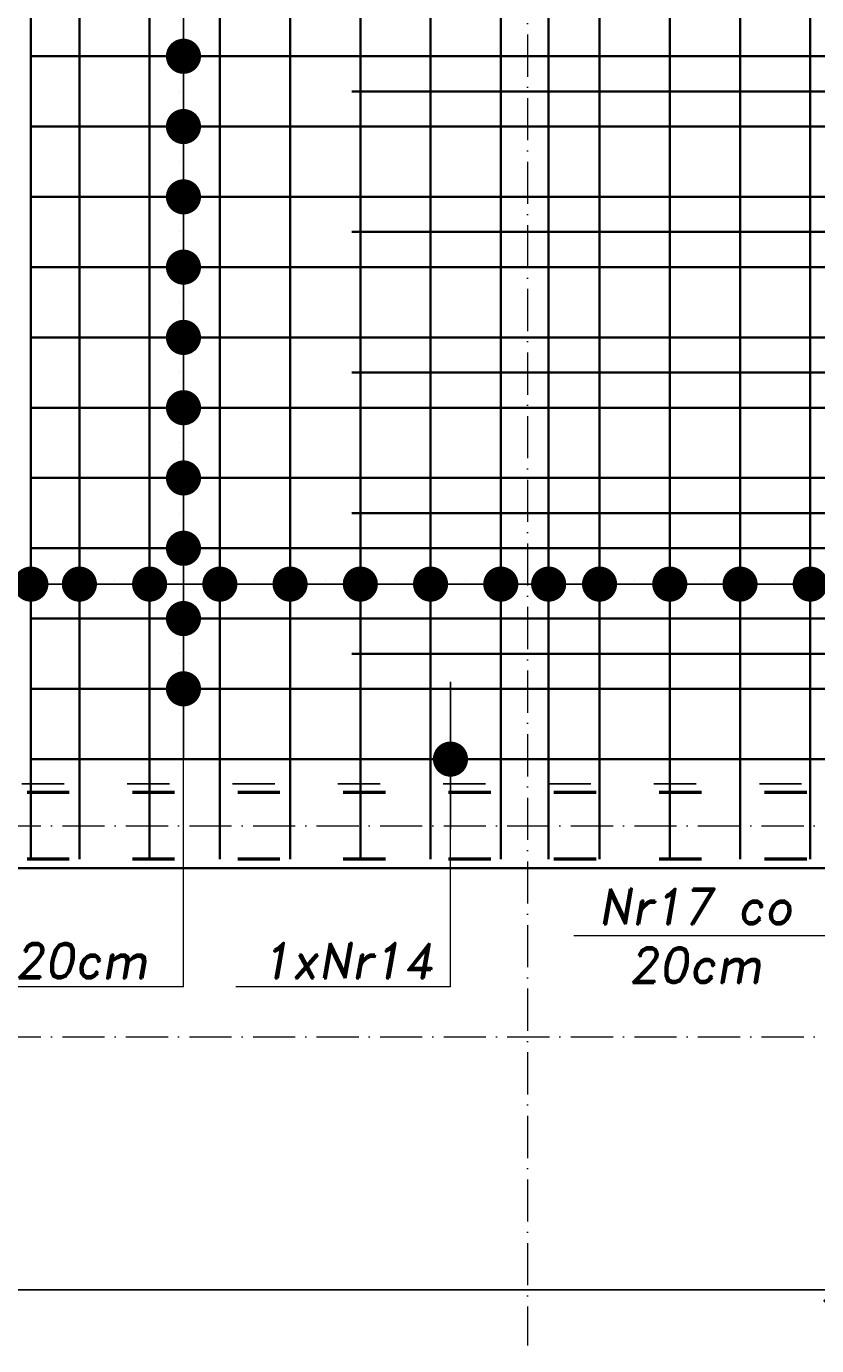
# Model space of a CAD drawing. Header units: millimetres. Extents: x 295948 to 312016, y 6878 to 18016.
# Tile 123 of 252: x 304136 to 304361, y 14048 to 14424. Entities that reach past the tile are written whole.
import ezdxf

# ---------------------------------------------------------------- set-up
doc = ezdxf.new("R2010")
doc.units = ezdxf.units.MM
doc.linetypes.add('ACAD_ISO03W100', pattern=[30, 12, -18])
doc.linetypes.add('ACAD_ISO10W100', pattern=[18, 12, -3, 0, -3])
for name, color, linetype, lineweight in [('konstrukcja', 3, 'Continuous', 35), ('konstrukcja wymiary', 1, 'Continuous', 13), ('opisy', 2, 'Continuous', 18), ('osie', 5, 'ACAD_ISO10W100', 13), ('zbrojenie', 4, 'Continuous', 50), ('zbrojenie płyty', 141, 'Continuous', 35)]:
    doc.layers.add(name, color=color, linetype=linetype, lineweight=lineweight)
doc.layers.add('przerywane', color=6, linetype='ACAD_ISO03W100')
doc.styles.add('KONSTRUKCJA', font='romand.shx', dxfattribs={"oblique": 10})
doc.styles.get("Standard").update_dxf_attribs({"font": 'romand.shx', "oblique": 10})
doc.dimstyles.new('150', dxfattribs={"dimtxt": 10, "dimasz": 7, "dimexe": 1.25, "dimexo": 0.625, "dimgap": 3, "dimtad": 1, "dimdec": 0, "dimrnd": 0.5, "dimtxsty": 'KONSTRUKCJA', "dimblk": 'ARCHTICK', "dimcen": 2.5, "dimadec": 0, "dimazin": 0, "dimtfac": 1, "dimtdec": 0, "dimtix": 1, "dimtmove": 0, "dimatfit": 3, "dimfxl": 4, "dimfxlon": 1, "dimarcsym": 0})
doc.dimstyles.new('kropki', dxfattribs={"dimtxt": 0.001, "dimasz": 10, "dimexe": 1.25, "dimexo": 0.625, "dimgap": 1, "dimtad": 1, "dimtxsty": 'Standard', "dimblk": 'DOT', "dimcen": 2.5, "dimadec": 0, "dimazin": 0, "dimtfac": 1, "dimtmove": 0, "dimatfit": 3, "dimfxl": 1, "dimfxlon": 1, "dimarcsym": 0})

# ---------------------------------------------------------------- blocks, each defined once
blk = doc.blocks.new('_ArchTick')
at = {"color": 0, "linetype": 'ByBlock', "lineweight": 13, "const_width": 0.15}
blk.add_lwpolyline([(-0.5, -0.5), (0.5, 0.5)], dxfattribs=at)
blk = doc.blocks.new('*D134')
at = {"layer": 'Defpoints', "color": 0, "transparency": 16777216}
for p in [(304366.63, 14184.3), (303870.63, 14124.3), (304366.63, 14064.3)]:
    blk.add_point(p, dxfattribs=at)
at = {"layer": 'konstrukcja wymiary', "color": 0, "lineweight": -2, "transparency": 16777216}
for p, q in [((303870.63, 14068.3), (303870.63, 14063.05)), ((304366.63, 14068.3), (304366.63, 14063.05)), ((303870.63, 14064.3), (304366.63, 14064.3))]:
    blk.add_line(p, q, dxfattribs=at)
at = {"layer": 'konstrukcja wymiary', "color": 0, "lineweight": -2, "transparency": 16777216, "xscale": 7, "yscale": 7, "zscale": 7, "rotation": 180}
blk.add_blockref('_ArchTick', (303870.63, 14064.3), dxfattribs=at)
at = {"layer": 'konstrukcja wymiary', "color": 0, "lineweight": -2, "transparency": 16777216, "xscale": 7, "yscale": 7, "zscale": 7}
blk.add_blockref('_ArchTick', (304366.63, 14064.3), dxfattribs=at)
at = {"layer": 'konstrukcja wymiary', "color": 0, "transparency": 16777216, "insert": (304118.63, 14072.3), "char_height": 10, "attachment_point": 5, "style": 'KONSTRUKCJA'}
blk.add_mtext('496', dxfattribs=at)
blk = doc.blocks.new('_Dot')
at = {"color": 0, "linetype": 'ByBlock', "lineweight": -2}
blk.add_line((-0.5, 0), (-1, 0), dxfattribs=at)
at = {"color": 0, "linetype": 'ByBlock', "const_width": 0.5}
blk.add_lwpolyline([(-0.25, 0, 1), (0.25, 0, 1)], format="xyb", close=True, dxfattribs=at)
blk = doc.blocks.new('*D402')
at = {"layer": 'Defpoints', "color": 0, "transparency": 16777216}
for p in [(304171.01, 14455.3), (304171.01, 14435.3), (304180.65, 14435.3)]:
    blk.add_point(p, dxfattribs=at)
at = {"layer": 'konstrukcja wymiary', "color": 0, "lineweight": -2, "transparency": 16777216}
for p, q in [((304180.65, 14465.3), (304180.65, 14475.3)), ((304179.65, 14455.3), (304181.9, 14455.3)), ((304180.65, 14455.3), (304180.65, 14435.3)), ((304179.65, 14435.3), (304181.9, 14435.3)), ((304180.65, 14425.3), (304180.65, 14415.3))]:
    blk.add_line(p, q, dxfattribs=at)
at = {"layer": 'konstrukcja wymiary', "color": 0, "lineweight": -2, "transparency": 16777216, "xscale": 10, "yscale": 10, "zscale": 10}
for p, rotation in [((304180.65, 14455.3), 270), ((304180.65, 14435.3), 90)]:
    blk.add_blockref('_Dot', p, dxfattribs=dict(at, rotation=rotation))
at = {"layer": 'konstrukcja wymiary', "color": 0, "transparency": 16777216, "insert": (304179.65, 14445.3), "char_height": 0.001, "attachment_point": 5, "rotation": 90}
blk.add_mtext('20', dxfattribs=at)
blk = doc.blocks.new('*D403')
at = {"layer": 'Defpoints', "color": 0, "transparency": 16777216}
for p in [(304171.01, 14435.3), (304171.01, 14415.3), (304180.65, 14415.3)]:
    blk.add_point(p, dxfattribs=at)
at = {"layer": 'konstrukcja wymiary', "color": 0, "lineweight": -2, "transparency": 16777216}
for p, q in [((304180.65, 14445.3), (304180.65, 14455.3)), ((304179.65, 14435.3), (304181.9, 14435.3)), ((304180.65, 14435.3), (304180.65, 14415.3)), ((304179.65, 14415.3), (304181.9, 14415.3)), ((304180.65, 14405.3), (304180.65, 14395.3))]:
    blk.add_line(p, q, dxfattribs=at)
at = {"layer": 'konstrukcja wymiary', "color": 0, "lineweight": -2, "transparency": 16777216, "xscale": 10, "yscale": 10, "zscale": 10}
for p, rotation in [((304180.65, 14435.3), 270), ((304180.65, 14415.3), 90)]:
    blk.add_blockref('_Dot', p, dxfattribs=dict(at, rotation=rotation))
at = {"layer": 'konstrukcja wymiary', "color": 0, "transparency": 16777216, "insert": (304179.65, 14425.3), "char_height": 0.001, "attachment_point": 5, "rotation": 90}
blk.add_mtext('20', dxfattribs=at)
blk = doc.blocks.new('*D404')
at = {"layer": 'Defpoints', "color": 0, "transparency": 16777216}
for p in [(304171.01, 14415.3), (304171.01, 14395.3), (304180.65, 14395.3)]:
    blk.add_point(p, dxfattribs=at)
at = {"layer": 'konstrukcja wymiary', "color": 0, "lineweight": -2, "transparency": 16777216}
for p, q in [((304180.65, 14425.3), (304180.65, 14435.3)), ((304179.65, 14415.3), (304181.9, 14415.3)), ((304180.65, 14415.3), (304180.65, 14395.3)), ((304179.65, 14395.3), (304181.9, 14395.3)), ((304180.65, 14385.3), (304180.65, 14375.3))]:
    blk.add_line(p, q, dxfattribs=at)
at = {"layer": 'konstrukcja wymiary', "color": 0, "lineweight": -2, "transparency": 16777216, "xscale": 10, "yscale": 10, "zscale": 10}
for p, rotation in [((304180.65, 14415.3), 270), ((304180.65, 14395.3), 90)]:
    blk.add_blockref('_Dot', p, dxfattribs=dict(at, rotation=rotation))
at = {"layer": 'konstrukcja wymiary', "color": 0, "transparency": 16777216, "insert": (304179.65, 14405.3), "char_height": 0.001, "attachment_point": 5, "rotation": 90}
blk.add_mtext('20', dxfattribs=at)
blk = doc.blocks.new('*D405')
at = {"layer": 'Defpoints', "color": 0, "transparency": 16777216}
for p in [(304171.01, 14395.3), (304171.01, 14375.3), (304180.65, 14375.3)]:
    blk.add_point(p, dxfattribs=at)
at = {"layer": 'konstrukcja wymiary', "color": 0, "lineweight": -2, "transparency": 16777216}
for p, q in [((304180.65, 14405.3), (304180.65, 14415.3)), ((304179.65, 14395.3), (304181.9, 14395.3)), ((304180.65, 14395.3), (304180.65, 14375.3)), ((304179.65, 14375.3), (304181.9, 14375.3)), ((304180.65, 14365.3), (304180.65, 14355.3))]:
    blk.add_line(p, q, dxfattribs=at)
at = {"layer": 'konstrukcja wymiary', "color": 0, "lineweight": -2, "transparency": 16777216, "xscale": 10, "yscale": 10, "zscale": 10}
for p, rotation in [((304180.65, 14395.3), 270), ((304180.65, 14375.3), 90)]:
    blk.add_blockref('_Dot', p, dxfattribs=dict(at, rotation=rotation))
at = {"layer": 'konstrukcja wymiary', "color": 0, "transparency": 16777216, "insert": (304179.65, 14385.3), "char_height": 0.001, "attachment_point": 5, "rotation": 90}
blk.add_mtext('20', dxfattribs=at)
blk = doc.blocks.new('*D406')
at = {"layer": 'Defpoints', "color": 0, "transparency": 16777216}
for p in [(304171.01, 14375.3), (304171.01, 14355.3), (304180.65, 14355.3)]:
    blk.add_point(p, dxfattribs=at)
at = {"layer": 'konstrukcja wymiary', "color": 0, "lineweight": -2, "transparency": 16777216}
for p, q in [((304180.65, 14385.3), (304180.65, 14395.3)), ((304179.65, 14375.3), (304181.9, 14375.3)), ((304180.65, 14375.3), (304180.65, 14355.3)), ((304179.65, 14355.3), (304181.9, 14355.3)), ((304180.65, 14345.3), (304180.65, 14335.3))]:
    blk.add_line(p, q, dxfattribs=at)
at = {"layer": 'konstrukcja wymiary', "color": 0, "lineweight": -2, "transparency": 16777216, "xscale": 10, "yscale": 10, "zscale": 10}
for p, rotation in [((304180.65, 14375.3), 270), ((304180.65, 14355.3), 90)]:
    blk.add_blockref('_Dot', p, dxfattribs=dict(at, rotation=rotation))
at = {"layer": 'konstrukcja wymiary', "color": 0, "transparency": 16777216, "insert": (304179.65, 14365.3), "char_height": 0.001, "attachment_point": 5, "rotation": 90}
blk.add_mtext('20', dxfattribs=at)
blk = doc.blocks.new('*D407')
at = {"layer": 'Defpoints', "color": 0, "transparency": 16777216}
for p in [(304171.01, 14355.3), (304171.01, 14335.3), (304180.65, 14335.3)]:
    blk.add_point(p, dxfattribs=at)
at = {"layer": 'konstrukcja wymiary', "color": 0, "lineweight": -2, "transparency": 16777216}
for p, q in [((304180.65, 14365.3), (304180.65, 14375.3)), ((304179.65, 14355.3), (304181.9, 14355.3)), ((304180.65, 14355.3), (304180.65, 14335.3)), ((304179.65, 14335.3), (304181.9, 14335.3)), ((304180.65, 14325.3), (304180.65, 14315.3))]:
    blk.add_line(p, q, dxfattribs=at)
at = {"layer": 'konstrukcja wymiary', "color": 0, "lineweight": -2, "transparency": 16777216, "xscale": 10, "yscale": 10, "zscale": 10}
for p, rotation in [((304180.65, 14355.3), 270), ((304180.65, 14335.3), 90)]:
    blk.add_blockref('_Dot', p, dxfattribs=dict(at, rotation=rotation))
at = {"layer": 'konstrukcja wymiary', "color": 0, "transparency": 16777216, "insert": (304179.65, 14345.3), "char_height": 0.001, "attachment_point": 5, "rotation": 90}
blk.add_mtext('20', dxfattribs=at)
blk = doc.blocks.new('*D408')
at = {"layer": 'Defpoints', "color": 0, "transparency": 16777216}
for p in [(304171.01, 14335.3), (304171.01, 14315.3), (304180.65, 14315.3)]:
    blk.add_point(p, dxfattribs=at)
at = {"layer": 'konstrukcja wymiary', "color": 0, "lineweight": -2, "transparency": 16777216}
for p, q in [((304180.65, 14345.3), (304180.65, 14355.3)), ((304179.65, 14335.3), (304181.9, 14335.3)), ((304180.65, 14335.3), (304180.65, 14315.3)), ((304179.65, 14315.3), (304181.9, 14315.3)), ((304180.65, 14305.3), (304180.65, 14295.3))]:
    blk.add_line(p, q, dxfattribs=at)
at = {"layer": 'konstrukcja wymiary', "color": 0, "lineweight": -2, "transparency": 16777216, "xscale": 10, "yscale": 10, "zscale": 10}
for p, rotation in [((304180.65, 14335.3), 270), ((304180.65, 14315.3), 90)]:
    blk.add_blockref('_Dot', p, dxfattribs=dict(at, rotation=rotation))
at = {"layer": 'konstrukcja wymiary', "color": 0, "transparency": 16777216, "insert": (304179.65, 14325.3), "char_height": 0.001, "attachment_point": 5, "rotation": 90}
blk.add_mtext('20', dxfattribs=at)
blk = doc.blocks.new('*D409')
at = {"layer": 'Defpoints', "color": 0, "transparency": 16777216}
for p in [(304171.01, 14315.3), (304171.01, 14295.3), (304180.65, 14295.3)]:
    blk.add_point(p, dxfattribs=at)
at = {"layer": 'konstrukcja wymiary', "color": 0, "lineweight": -2, "transparency": 16777216}
for p, q in [((304180.65, 14325.3), (304180.65, 14335.3)), ((304179.65, 14315.3), (304181.9, 14315.3)), ((304180.65, 14315.3), (304180.65, 14295.3)), ((304179.65, 14295.3), (304181.9, 14295.3)), ((304180.65, 14285.3), (304180.65, 14275.3))]:
    blk.add_line(p, q, dxfattribs=at)
at = {"layer": 'konstrukcja wymiary', "color": 0, "lineweight": -2, "transparency": 16777216, "xscale": 10, "yscale": 10, "zscale": 10}
for p, rotation in [((304180.65, 14315.3), 270), ((304180.65, 14295.3), 90)]:
    blk.add_blockref('_Dot', p, dxfattribs=dict(at, rotation=rotation))
at = {"layer": 'konstrukcja wymiary', "color": 0, "transparency": 16777216, "insert": (304179.65, 14305.3), "char_height": 0.001, "attachment_point": 5, "rotation": 90}
blk.add_mtext('20', dxfattribs=at)
blk = doc.blocks.new('*D410')
at = {"layer": 'Defpoints', "color": 0, "transparency": 16777216}
for p in [(304171.01, 14295.3), (304171.01, 14275.3), (304180.65, 14275.3)]:
    blk.add_point(p, dxfattribs=at)
at = {"layer": 'konstrukcja wymiary', "color": 0, "lineweight": -2, "transparency": 16777216}
for p, q in [((304180.65, 14305.3), (304180.65, 14315.3)), ((304179.65, 14295.3), (304181.9, 14295.3)), ((304180.65, 14295.3), (304180.65, 14275.3)), ((304179.65, 14275.3), (304181.9, 14275.3)), ((304180.65, 14265.3), (304180.65, 14255.3))]:
    blk.add_line(p, q, dxfattribs=at)
at = {"layer": 'konstrukcja wymiary', "color": 0, "lineweight": -2, "transparency": 16777216, "xscale": 10, "yscale": 10, "zscale": 10}
for p, rotation in [((304180.65, 14295.3), 270), ((304180.65, 14275.3), 90)]:
    blk.add_blockref('_Dot', p, dxfattribs=dict(at, rotation=rotation))
at = {"layer": 'konstrukcja wymiary', "color": 0, "transparency": 16777216, "insert": (304179.65, 14285.3), "char_height": 0.001, "attachment_point": 5, "rotation": 90}
blk.add_mtext('20', dxfattribs=at)
blk = doc.blocks.new('*D411')
at = {"layer": 'Defpoints', "color": 0, "transparency": 16777216}
for p in [(304171.01, 14275.3), (304171.01, 14255.3), (304180.65, 14255.3)]:
    blk.add_point(p, dxfattribs=at)
at = {"layer": 'konstrukcja wymiary', "color": 0, "lineweight": -2, "transparency": 16777216}
for p, q in [((304180.65, 14285.3), (304180.65, 14295.3)), ((304179.65, 14275.3), (304181.9, 14275.3)), ((304180.65, 14275.3), (304180.65, 14255.3)), ((304179.65, 14255.3), (304181.9, 14255.3)), ((304180.65, 14245.3), (304180.65, 14235.3))]:
    blk.add_line(p, q, dxfattribs=at)
at = {"layer": 'konstrukcja wymiary', "color": 0, "lineweight": -2, "transparency": 16777216, "xscale": 10, "yscale": 10, "zscale": 10}
for p, rotation in [((304180.65, 14275.3), 270), ((304180.65, 14255.3), 90)]:
    blk.add_blockref('_Dot', p, dxfattribs=dict(at, rotation=rotation))
at = {"layer": 'konstrukcja wymiary', "color": 0, "transparency": 16777216, "insert": (304179.65, 14265.3), "char_height": 0.001, "attachment_point": 5, "rotation": 90}
blk.add_mtext('20', dxfattribs=at)
blk = doc.blocks.new('*D412')
at = {"layer": 'Defpoints', "color": 0, "transparency": 16777216}
for p in [(304171.01, 14255.3), (304171.01, 14235.3), (304180.65, 14235.3)]:
    blk.add_point(p, dxfattribs=at)
at = {"layer": 'konstrukcja wymiary', "color": 0, "lineweight": -2, "transparency": 16777216}
for p, q in [((304180.65, 14265.3), (304180.65, 14275.3)), ((304179.65, 14255.3), (304181.9, 14255.3)), ((304180.65, 14255.3), (304180.65, 14235.3)), ((304179.65, 14235.3), (304181.9, 14235.3)), ((304180.65, 14225.3), (304180.65, 14215.3))]:
    blk.add_line(p, q, dxfattribs=at)
at = {"layer": 'konstrukcja wymiary', "color": 0, "lineweight": -2, "transparency": 16777216, "xscale": 10, "yscale": 10, "zscale": 10}
for p, rotation in [((304180.65, 14255.3), 270), ((304180.65, 14235.3), 90)]:
    blk.add_blockref('_Dot', p, dxfattribs=dict(at, rotation=rotation))
at = {"layer": 'konstrukcja wymiary', "color": 0, "transparency": 16777216, "insert": (304179.65, 14245.3), "char_height": 0.001, "attachment_point": 5, "rotation": 90}
blk.add_mtext('20', dxfattribs=at)
blk = doc.blocks.new('*D413')
at = {"layer": 'Defpoints', "color": 0, "transparency": 16777216}
for p in [(304246.36, 14215.3), (304246.36, 14215.3), (304256.68, 14215.3)]:
    blk.add_point(p, dxfattribs=at)
at = {"layer": 'konstrukcja wymiary', "color": 0, "lineweight": -2, "transparency": 16777216}
for p, q in [((304256.68, 14225.3), (304256.68, 14237.31)), ((304255.68, 14215.3), (304257.93, 14215.3)), ((304255.68, 14215.3), (304257.93, 14215.3)), ((304256.68, 14205.3), (304256.68, 14195.3))]:
    blk.add_line(p, q, dxfattribs=at)
at = {"layer": 'konstrukcja wymiary', "color": 0, "lineweight": -2, "transparency": 16777216, "xscale": 10, "yscale": 10, "zscale": 10}
for rotation in [270, 90]:
    blk.add_blockref('_Dot', (304256.68, 14215.3), dxfattribs=dict(at, rotation=rotation))
at = {"layer": 'konstrukcja wymiary', "color": 0, "transparency": 16777216, "insert": (304255.67, 14236.31), "char_height": 0.001, "attachment_point": 5, "rotation": 90}
blk.add_mtext('0', dxfattribs=at)
blk = doc.blocks.new('*D481')
at = {"layer": 'Defpoints', "color": 0, "transparency": 16777216}
for p in [(304137.19, 14275.3), (304151.01, 14275.3), (304151.01, 14265.1)]:
    blk.add_point(p, dxfattribs=at)
at = {"layer": 'konstrukcja wymiary', "color": 0, "lineweight": -2, "transparency": 16777216}
for p, q in [((304127.19, 14265.1), (304117.19, 14265.1)), ((304137.19, 14266.1), (304137.19, 14263.85)), ((304137.19, 14265.1), (304151.01, 14265.1)), ((304151.01, 14266.1), (304151.01, 14263.85)), ((304161.01, 14265.1), (304171.01, 14265.1))]:
    blk.add_line(p, q, dxfattribs=at)
at = {"layer": 'konstrukcja wymiary', "color": 0, "lineweight": -2, "transparency": 16777216, "xscale": 10, "yscale": 10, "zscale": 10}
blk.add_blockref('_Dot', (304137.19, 14265.1), dxfattribs=at)
at = {"layer": 'konstrukcja wymiary', "color": 0, "lineweight": -2, "transparency": 16777216, "xscale": 10, "yscale": 10, "zscale": 10, "rotation": 180}
blk.add_blockref('_Dot', (304151.01, 14265.1), dxfattribs=at)
at = {"layer": 'konstrukcja wymiary', "color": 0, "transparency": 16777216, "insert": (304144.1, 14266.1), "char_height": 0.001, "attachment_point": 5}
blk.add_mtext('13,82', dxfattribs=at)
blk = doc.blocks.new('*D482')
at = {"layer": 'Defpoints', "color": 0, "transparency": 16777216}
for p in [(304151.01, 14275.3), (304171.01, 14265.1), (304171.01, 14255.3)]:
    blk.add_point(p, dxfattribs=at)
at = {"layer": 'konstrukcja wymiary', "color": 0, "lineweight": -2, "transparency": 16777216}
for p, q in [((304141.01, 14265.1), (304131.01, 14265.1)), ((304151.01, 14266.1), (304151.01, 14263.85)), ((304151.01, 14265.1), (304171.01, 14265.1)), ((304171.01, 14264.1), (304171.01, 14266.35)), ((304181.01, 14265.1), (304191.01, 14265.1))]:
    blk.add_line(p, q, dxfattribs=at)
at = {"layer": 'konstrukcja wymiary', "color": 0, "lineweight": -2, "transparency": 16777216, "xscale": 10, "yscale": 10, "zscale": 10}
blk.add_blockref('_Dot', (304151.01, 14265.1), dxfattribs=at)
at = {"layer": 'konstrukcja wymiary', "color": 0, "lineweight": -2, "transparency": 16777216, "xscale": 10, "yscale": 10, "zscale": 10, "rotation": 180}
blk.add_blockref('_Dot', (304171.01, 14265.1), dxfattribs=at)
at = {"layer": 'konstrukcja wymiary', "color": 0, "transparency": 16777216, "insert": (304161.01, 14266.1), "char_height": 0.001, "attachment_point": 5}
blk.add_mtext('20', dxfattribs=at)
blk = doc.blocks.new('*D483')
at = {"layer": 'Defpoints', "color": 0, "transparency": 16777216}
for p in [(304191.01, 14265.1), (304171.01, 14255.3), (304191.01, 14255.3)]:
    blk.add_point(p, dxfattribs=at)
at = {"layer": 'konstrukcja wymiary', "color": 0, "lineweight": -2, "transparency": 16777216}
for p, q in [((304161.01, 14265.1), (304151.01, 14265.1)), ((304171.01, 14264.1), (304171.01, 14266.35)), ((304171.01, 14265.1), (304191.01, 14265.1)), ((304191.01, 14264.1), (304191.01, 14266.35)), ((304201.01, 14265.1), (304211.01, 14265.1))]:
    blk.add_line(p, q, dxfattribs=at)
at = {"layer": 'konstrukcja wymiary', "color": 0, "lineweight": -2, "transparency": 16777216, "xscale": 10, "yscale": 10, "zscale": 10}
blk.add_blockref('_Dot', (304171.01, 14265.1), dxfattribs=at)
at = {"layer": 'konstrukcja wymiary', "color": 0, "lineweight": -2, "transparency": 16777216, "xscale": 10, "yscale": 10, "zscale": 10, "rotation": 180}
blk.add_blockref('_Dot', (304191.01, 14265.1), dxfattribs=at)
at = {"layer": 'konstrukcja wymiary', "color": 0, "transparency": 16777216, "insert": (304181.01, 14266.1), "char_height": 0.001, "attachment_point": 5}
blk.add_mtext('20', dxfattribs=at)
blk = doc.blocks.new('*D484')
at = {"layer": 'Defpoints', "color": 0, "transparency": 16777216}
for p in [(304211.01, 14265.1), (304191.01, 14255.3), (304211.01, 14255.3)]:
    blk.add_point(p, dxfattribs=at)
at = {"layer": 'konstrukcja wymiary', "color": 0, "lineweight": -2, "transparency": 16777216}
for p, q in [((304181.01, 14265.1), (304171.01, 14265.1)), ((304191.01, 14264.1), (304191.01, 14266.35)), ((304191.01, 14265.1), (304211.01, 14265.1)), ((304211.01, 14264.1), (304211.01, 14266.35)), ((304221.01, 14265.1), (304231.01, 14265.1))]:
    blk.add_line(p, q, dxfattribs=at)
at = {"layer": 'konstrukcja wymiary', "color": 0, "lineweight": -2, "transparency": 16777216, "xscale": 10, "yscale": 10, "zscale": 10}
blk.add_blockref('_Dot', (304191.01, 14265.1), dxfattribs=at)
at = {"layer": 'konstrukcja wymiary', "color": 0, "lineweight": -2, "transparency": 16777216, "xscale": 10, "yscale": 10, "zscale": 10, "rotation": 180}
blk.add_blockref('_Dot', (304211.01, 14265.1), dxfattribs=at)
at = {"layer": 'konstrukcja wymiary', "color": 0, "transparency": 16777216, "insert": (304201.01, 14266.1), "char_height": 0.001, "attachment_point": 5}
blk.add_mtext('20', dxfattribs=at)
blk = doc.blocks.new('*D485')
at = {"layer": 'Defpoints', "color": 0, "transparency": 16777216}
for p in [(304231.01, 14265.1), (304211.01, 14255.3), (304231.01, 14255.3)]:
    blk.add_point(p, dxfattribs=at)
at = {"layer": 'konstrukcja wymiary', "color": 0, "lineweight": -2, "transparency": 16777216}
for p, q in [((304201.01, 14265.1), (304191.01, 14265.1)), ((304211.01, 14264.1), (304211.01, 14266.35)), ((304211.01, 14265.1), (304231.01, 14265.1)), ((304231.01, 14264.1), (304231.01, 14266.35)), ((304241.01, 14265.1), (304251.01, 14265.1))]:
    blk.add_line(p, q, dxfattribs=at)
at = {"layer": 'konstrukcja wymiary', "color": 0, "lineweight": -2, "transparency": 16777216, "xscale": 10, "yscale": 10, "zscale": 10}
blk.add_blockref('_Dot', (304211.01, 14265.1), dxfattribs=at)
at = {"layer": 'konstrukcja wymiary', "color": 0, "lineweight": -2, "transparency": 16777216, "xscale": 10, "yscale": 10, "zscale": 10, "rotation": 180}
blk.add_blockref('_Dot', (304231.01, 14265.1), dxfattribs=at)
at = {"layer": 'konstrukcja wymiary', "color": 0, "transparency": 16777216, "insert": (304221.01, 14266.1), "char_height": 0.001, "attachment_point": 5}
blk.add_mtext('20', dxfattribs=at)
blk = doc.blocks.new('*D486')
at = {"layer": 'Defpoints', "color": 0, "transparency": 16777216}
for p in [(304251.01, 14265.1), (304231.01, 14255.3), (304251.01, 14255.3)]:
    blk.add_point(p, dxfattribs=at)
at = {"layer": 'konstrukcja wymiary', "color": 0, "lineweight": -2, "transparency": 16777216}
for p, q in [((304221.01, 14265.1), (304211.01, 14265.1)), ((304231.01, 14264.1), (304231.01, 14266.35)), ((304231.01, 14265.1), (304251.01, 14265.1)), ((304251.01, 14264.1), (304251.01, 14266.35)), ((304261.01, 14265.1), (304271.01, 14265.1))]:
    blk.add_line(p, q, dxfattribs=at)
at = {"layer": 'konstrukcja wymiary', "color": 0, "lineweight": -2, "transparency": 16777216, "xscale": 10, "yscale": 10, "zscale": 10}
blk.add_blockref('_Dot', (304231.01, 14265.1), dxfattribs=at)
at = {"layer": 'konstrukcja wymiary', "color": 0, "lineweight": -2, "transparency": 16777216, "xscale": 10, "yscale": 10, "zscale": 10, "rotation": 180}
blk.add_blockref('_Dot', (304251.01, 14265.1), dxfattribs=at)
at = {"layer": 'konstrukcja wymiary', "color": 0, "transparency": 16777216, "insert": (304241.01, 14266.1), "char_height": 0.001, "attachment_point": 5}
blk.add_mtext('20', dxfattribs=at)
blk = doc.blocks.new('*D487')
at = {"layer": 'Defpoints', "color": 0, "transparency": 16777216}
for p in [(304271.01, 14265.1), (304251.01, 14255.3), (304271.01, 14255.3)]:
    blk.add_point(p, dxfattribs=at)
at = {"layer": 'konstrukcja wymiary', "color": 0, "lineweight": -2, "transparency": 16777216}
for p, q in [((304241.01, 14265.1), (304231.01, 14265.1)), ((304251.01, 14264.1), (304251.01, 14266.35)), ((304251.01, 14265.1), (304271.01, 14265.1)), ((304271.01, 14264.1), (304271.01, 14266.35)), ((304281.01, 14265.1), (304291.01, 14265.1))]:
    blk.add_line(p, q, dxfattribs=at)
at = {"layer": 'konstrukcja wymiary', "color": 0, "lineweight": -2, "transparency": 16777216, "xscale": 10, "yscale": 10, "zscale": 10}
blk.add_blockref('_Dot', (304251.01, 14265.1), dxfattribs=at)
at = {"layer": 'konstrukcja wymiary', "color": 0, "lineweight": -2, "transparency": 16777216, "xscale": 10, "yscale": 10, "zscale": 10, "rotation": 180}
blk.add_blockref('_Dot', (304271.01, 14265.1), dxfattribs=at)
at = {"layer": 'konstrukcja wymiary', "color": 0, "transparency": 16777216, "insert": (304261.01, 14266.1), "char_height": 0.001, "attachment_point": 5}
blk.add_mtext('20', dxfattribs=at)
blk = doc.blocks.new('*D488')
at = {"layer": 'Defpoints', "color": 0, "transparency": 16777216}
for p in [(304284.63, 14265.1), (304271.01, 14255.3), (304284.63, 14255.3)]:
    blk.add_point(p, dxfattribs=at)
at = {"layer": 'konstrukcja wymiary', "color": 0, "lineweight": -2, "transparency": 16777216}
for p, q in [((304261.01, 14265.1), (304251.01, 14265.1)), ((304271.01, 14264.1), (304271.01, 14266.35)), ((304271.01, 14265.1), (304284.63, 14265.1)), ((304284.63, 14264.1), (304284.63, 14266.35)), ((304294.63, 14265.1), (304304.63, 14265.1))]:
    blk.add_line(p, q, dxfattribs=at)
at = {"layer": 'konstrukcja wymiary', "color": 0, "lineweight": -2, "transparency": 16777216, "xscale": 10, "yscale": 10, "zscale": 10}
blk.add_blockref('_Dot', (304271.01, 14265.1), dxfattribs=at)
at = {"layer": 'konstrukcja wymiary', "color": 0, "lineweight": -2, "transparency": 16777216, "xscale": 10, "yscale": 10, "zscale": 10, "rotation": 180}
blk.add_blockref('_Dot', (304284.63, 14265.1), dxfattribs=at)
at = {"layer": 'konstrukcja wymiary', "color": 0, "transparency": 16777216, "insert": (304277.82, 14266.1), "char_height": 0.001, "attachment_point": 5}
blk.add_mtext('13,62', dxfattribs=at)
blk = doc.blocks.new('*D489')
at = {"layer": 'Defpoints', "color": 0, "transparency": 16777216}
for p in [(304299.13, 14265.1), (304284.63, 14255.3), (304299.13, 14255.3)]:
    blk.add_point(p, dxfattribs=at)
at = {"layer": 'konstrukcja wymiary', "color": 0, "lineweight": -2, "transparency": 16777216}
for p, q in [((304274.63, 14265.1), (304264.63, 14265.1)), ((304284.63, 14264.1), (304284.63, 14266.35)), ((304284.63, 14265.1), (304299.13, 14265.1)), ((304299.13, 14264.1), (304299.13, 14266.35)), ((304309.13, 14265.1), (304319.13, 14265.1))]:
    blk.add_line(p, q, dxfattribs=at)
at = {"layer": 'konstrukcja wymiary', "color": 0, "lineweight": -2, "transparency": 16777216, "xscale": 10, "yscale": 10, "zscale": 10}
blk.add_blockref('_Dot', (304284.63, 14265.1), dxfattribs=at)
at = {"layer": 'konstrukcja wymiary', "color": 0, "lineweight": -2, "transparency": 16777216, "xscale": 10, "yscale": 10, "zscale": 10, "rotation": 180}
blk.add_blockref('_Dot', (304299.13, 14265.1), dxfattribs=at)
at = {"layer": 'konstrukcja wymiary', "color": 0, "transparency": 16777216, "insert": (304291.88, 14266.1), "char_height": 0.001, "attachment_point": 5}
blk.add_mtext('14,5', dxfattribs=at)
blk = doc.blocks.new('*D490')
at = {"layer": 'Defpoints', "color": 0, "transparency": 16777216}
for p in [(304319.13, 14265.1), (304299.13, 14255.3), (304319.13, 14255.3)]:
    blk.add_point(p, dxfattribs=at)
at = {"layer": 'konstrukcja wymiary', "color": 0, "lineweight": -2, "transparency": 16777216}
for p, q in [((304289.13, 14265.1), (304279.13, 14265.1)), ((304299.13, 14264.1), (304299.13, 14266.35)), ((304299.13, 14265.1), (304319.13, 14265.1)), ((304319.13, 14264.1), (304319.13, 14266.35)), ((304329.13, 14265.1), (304339.13, 14265.1))]:
    blk.add_line(p, q, dxfattribs=at)
at = {"layer": 'konstrukcja wymiary', "color": 0, "lineweight": -2, "transparency": 16777216, "xscale": 10, "yscale": 10, "zscale": 10}
blk.add_blockref('_Dot', (304299.13, 14265.1), dxfattribs=at)
at = {"layer": 'konstrukcja wymiary', "color": 0, "lineweight": -2, "transparency": 16777216, "xscale": 10, "yscale": 10, "zscale": 10, "rotation": 180}
blk.add_blockref('_Dot', (304319.13, 14265.1), dxfattribs=at)
at = {"layer": 'konstrukcja wymiary', "color": 0, "transparency": 16777216, "insert": (304309.13, 14266.1), "char_height": 0.001, "attachment_point": 5}
blk.add_mtext('20', dxfattribs=at)
blk = doc.blocks.new('*D491')
at = {"layer": 'Defpoints', "color": 0, "transparency": 16777216}
for p in [(304339.13, 14265.1), (304319.13, 14255.3), (304339.13, 14255.3)]:
    blk.add_point(p, dxfattribs=at)
at = {"layer": 'konstrukcja wymiary', "color": 0, "lineweight": -2, "transparency": 16777216}
for p, q in [((304309.13, 14265.1), (304299.13, 14265.1)), ((304319.13, 14264.1), (304319.13, 14266.35)), ((304319.13, 14265.1), (304339.13, 14265.1)), ((304339.13, 14264.1), (304339.13, 14266.35)), ((304349.13, 14265.1), (304359.13, 14265.1))]:
    blk.add_line(p, q, dxfattribs=at)
at = {"layer": 'konstrukcja wymiary', "color": 0, "lineweight": -2, "transparency": 16777216, "xscale": 10, "yscale": 10, "zscale": 10}
blk.add_blockref('_Dot', (304319.13, 14265.1), dxfattribs=at)
at = {"layer": 'konstrukcja wymiary', "color": 0, "lineweight": -2, "transparency": 16777216, "xscale": 10, "yscale": 10, "zscale": 10, "rotation": 180}
blk.add_blockref('_Dot', (304339.13, 14265.1), dxfattribs=at)
at = {"layer": 'konstrukcja wymiary', "color": 0, "transparency": 16777216, "insert": (304329.13, 14266.1), "char_height": 0.001, "attachment_point": 5}
blk.add_mtext('20', dxfattribs=at)
blk = doc.blocks.new('*D492')
at = {"layer": 'Defpoints', "color": 0, "transparency": 16777216}
for p in [(304359.13, 14265.1), (304339.13, 14255.3), (304359.13, 14255.3)]:
    blk.add_point(p, dxfattribs=at)
at = {"layer": 'konstrukcja wymiary', "color": 0, "lineweight": -2, "transparency": 16777216}
for p, q in [((304329.13, 14265.1), (304319.13, 14265.1)), ((304339.13, 14264.1), (304339.13, 14266.35)), ((304339.13, 14265.1), (304359.13, 14265.1)), ((304359.13, 14264.1), (304359.13, 14266.35)), ((304369.13, 14265.1), (304379.13, 14265.1))]:
    blk.add_line(p, q, dxfattribs=at)
at = {"layer": 'konstrukcja wymiary', "color": 0, "lineweight": -2, "transparency": 16777216, "xscale": 10, "yscale": 10, "zscale": 10}
blk.add_blockref('_Dot', (304339.13, 14265.1), dxfattribs=at)
at = {"layer": 'konstrukcja wymiary', "color": 0, "lineweight": -2, "transparency": 16777216, "xscale": 10, "yscale": 10, "zscale": 10, "rotation": 180}
blk.add_blockref('_Dot', (304359.13, 14265.1), dxfattribs=at)
at = {"layer": 'konstrukcja wymiary', "color": 0, "transparency": 16777216, "insert": (304349.13, 14266.1), "char_height": 0.001, "attachment_point": 5}
blk.add_mtext('20', dxfattribs=at)

msp = doc.modelspace()

# ---------------------------------------------------------------- linework, layer by layer
at = {"layer": 'konstrukcja'}
msp.add_line((304366.631, 14184.305), (303870.631, 14184.305), dxfattribs=at)
at = {"layer": 'konstrukcja wymiary'}
for p, q in [((304180.647, 14150.5), (304180.647, 14285.305)), ((304256.675, 14150.5), (304256.675, 14226.055)), ((304690.018, 14165.022), (304291.853, 14165.022)), ((304180.647, 14150.5), (304069.751, 14150.5)), ((304256.675, 14150.5), (304195.514, 14150.5))]:
    msp.add_line(p, q, dxfattribs=at)
at = {"layer": 'osie'}
for p, q in [((304278.631, 14946.397), (304278.631, 14048.413)), ((303023.963, 14196.305), (305028.683, 14196.305)), ((303023.963, 14136.305), (305028.683, 14136.305))]:
    msp.add_line(p, q, dxfattribs=at)
at = {"layer": 'przerywane'}
msp.add_line((304134.631, 14208.305), (304366.631, 14208.305), dxfattribs=at)
at = {"layer": 'zbrojenie', "linetype": 'ACAD_ISO03W100'}
for p, q in [((304388.131, 14205.805), (303849.131, 14205.805)), ((304388.131, 14186.805), (303849.131, 14186.805))]:
    msp.add_line(p, q, dxfattribs=at)
at = {"layer": 'zbrojenie płyty'}
for p, q in [((304137.189, 14780.805), (304137.189, 14186.805)), ((304151.014, 14780.805), (304151.014, 14186.805)), ((304171.014, 14780.805), (304171.014, 14186.805)), ((304191.014, 14780.805), (304191.014, 14186.805)), ((304211.014, 14780.805), (304211.014, 14186.805)), ((304231.014, 14780.805), (304231.014, 14186.805)), ((304251.014, 14780.805), (304251.014, 14186.805)), ((304271.014, 14780.805), (304271.014, 14186.805)), ((304284.631, 14780.805), (304284.631, 14186.805)), ((304299.131, 14780.805), (304299.131, 14186.805)), ((304319.131, 14780.805), (304319.131, 14186.805)), ((304339.131, 14780.805), (304339.131, 14186.805)), ((304359.131, 14780.805), (304359.131, 14186.805)), ((304137.189, 14415.305), (304528.631, 14415.305)), ((304228.631, 14405.305), (304528.631, 14405.305)), ((304137.189, 14395.305), (304528.631, 14395.305)), ((304137.189, 14375.305), (304528.631, 14375.305)), ((304228.631, 14365.305), (304528.631, 14365.305)), ((304137.189, 14355.305), (304528.631, 14355.305)), ((304137.189, 14335.305), (304528.631, 14335.305)), ((304228.631, 14325.305), (304528.631, 14325.305)), ((304137.189, 14315.305), (304528.631, 14315.305)), ((304137.189, 14295.305), (304528.631, 14295.305)), ((304228.631, 14285.305), (304528.631, 14285.305)), ((304137.189, 14275.305), (304528.631, 14275.305)), ((304137.189, 14255.305), (304528.631, 14255.305)), ((304228.631, 14245.305), (304528.631, 14245.305)), ((304137.189, 14235.305), (304528.631, 14235.305)), ((304137.189, 14215.305), (305008.131, 14215.305))]:
    msp.add_line(p, q, dxfattribs=at)

# ---------------------------------------------------------------- texts
at = {"layer": 'opisy', "char_height": 10, "width": 231.49388, "attachment_point": 5}
for s, insert in [('Nr17 co\\P20cm', (304326.419, 14165.022)), ('Nr13 co 20cm', (304120.441, 14157.946)), ('1xNr14', (304227.123, 14157.946))]:
    msp.add_mtext(s, dxfattribs=dict(at, insert=insert))

# ---------------------------------------------------------------- dimensions: what is measured, and where the dimension line sits
at = {"layer": 'konstrukcja wymiary'}
for base, p1, p2, picture, middle in [((304180.647, 14435.305), (304171.014, 14455.305), (304171.014, 14435.305), '*D402', (304179.647, 14445.305)), ((304180.647, 14415.305), (304171.014, 14435.305), (304171.014, 14415.305), '*D403', (304179.647, 14425.305)), ((304180.647, 14395.305), (304171.014, 14415.305), (304171.014, 14395.305), '*D404', (304179.647, 14405.305)), ((304180.647, 14375.305), (304171.014, 14395.305), (304171.014, 14375.305), '*D405', (304179.647, 14385.305)), ((304180.647, 14355.305), (304171.014, 14375.305), (304171.014, 14355.305), '*D406', (304179.647, 14365.305)), ((304180.647, 14335.305), (304171.014, 14355.305), (304171.014, 14335.305), '*D407', (304179.647, 14345.305)), ((304180.647, 14315.305), (304171.014, 14335.305), (304171.014, 14315.305), '*D408', (304179.647, 14325.305)), ((304180.647, 14295.305), (304171.014, 14315.305), (304171.014, 14295.305), '*D409', (304179.647, 14305.305)), ((304180.647, 14275.305), (304171.014, 14295.305), (304171.014, 14275.305), '*D410', (304179.647, 14285.305)), ((304180.647, 14255.305), (304171.014, 14275.305), (304171.014, 14255.305), '*D411', (304179.647, 14265.305)), ((304180.647, 14235.305), (304171.014, 14255.305), (304171.014, 14235.305), '*D412', (304179.647, 14245.305))]:
    dim = msp.add_linear_dim(base=base, p1=p1, p2=p2, angle=90, dimstyle='kropki', override={"dimtmove": 1}, dxfattribs=at)
    dim.commit()
    dim.dimension.update_dxf_attribs({"geometry": picture, "text_midpoint": middle})
dim = msp.add_linear_dim(base=(304151.0138, 14265.1035), p1=(304137.1889, 14275.3049), p2=(304151.0138, 14275.3049), dimstyle='kropki', dxfattribs=at)
dim.commit()
dim.dimension.update_dxf_attribs({"geometry": '*D481', "text_midpoint": (304144.1014, 14266.1041)})
for base, p1, p2, dimstyle, picture, middle in [((304171.014, 14265.103), (304151.014, 14275.305), (304171.014, 14255.305), 'kropki', '*D482', (304161.014, 14266.104)), ((304191.014, 14265.103), (304171.014, 14255.305), (304191.014, 14255.305), 'kropki', '*D483', (304181.014, 14266.104)), ((304211.014, 14265.103), (304191.014, 14255.305), (304211.014, 14255.305), 'kropki', '*D484', (304201.014, 14266.104)), ((304231.014, 14265.103), (304211.014, 14255.305), (304231.014, 14255.305), 'kropki', '*D485', (304221.014, 14266.104)), ((304251.014, 14265.103), (304231.014, 14255.305), (304251.014, 14255.305), 'kropki', '*D486', (304241.014, 14266.104)), ((304271.014, 14265.103), (304251.014, 14255.305), (304271.014, 14255.305), 'kropki', '*D487', (304261.014, 14266.104)), ((304284.631, 14265.103), (304271.014, 14255.305), (304284.631, 14255.305), 'kropki', '*D488', (304277.822, 14266.104)), ((304299.131, 14265.103), (304284.631, 14255.305), (304299.131, 14255.305), 'kropki', '*D489', (304291.881, 14266.104)), ((304319.131, 14265.103), (304299.131, 14255.305), (304319.131, 14255.305), 'kropki', '*D490', (304309.131, 14266.104)), ((304339.131, 14265.103), (304319.131, 14255.305), (304339.131, 14255.305), 'kropki', '*D491', (304329.131, 14266.104)), ((304359.131, 14265.103), (304339.131, 14255.305), (304359.131, 14255.305), 'kropki', '*D492', (304349.131, 14266.104)), ((304366.631, 14064.305), (303870.631, 14124.305), (304366.631, 14184.305), '150', '*D134', (304118.631, 14072.305))]:
    dim = msp.add_linear_dim(base=base, p1=p1, p2=p2, dimstyle=dimstyle, override={"dimtmove": 1}, dxfattribs=at)
    dim.commit()
    dim.dimension.update_dxf_attribs({"geometry": picture, "text_midpoint": middle})
dim = msp.add_linear_dim(base=(304256.675314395, 14215.304949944), p1=(304246.358377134, 14215.304949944), p2=(304246.358377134, 14215.304949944), angle=90, dimstyle='kropki', dxfattribs=at)
dim.commit()
dim.dimension.update_dxf_attribs({"geometry": '*D413', "text_midpoint": (304255.674814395, 14236.305295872)})

doc.saveas('drawing.dxf')
